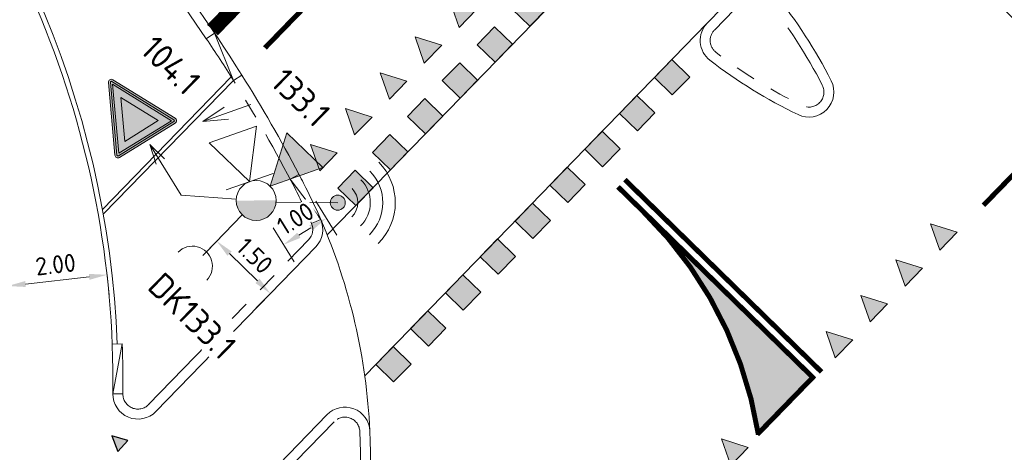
# Model space of a CAD drawing. Header units: metres. Extents: x 187485 to 190091, y 333584 to 335017.
# Tile 8 of 21: x 189008.09 to 189027.78, y 333971.85 to 333980.5. Entities that reach past the tile are written whole.
import ezdxf
from ezdxf.enums import TextEntityAlignment as Align
from ezdxf.lldxf.tags import DXFTag

# ---------------------------------------------------------------- set-up
doc = ezdxf.new("R2010")
doc.units = ezdxf.units.M
for name, pattern in [('VH-TROTTOIRBAND_180-200', [20, 10, -2, 2, -2, 2, -2]), ('VW-1-1_STREEP', [2, 1, -1]), ('VW-5050_STREEP', [1, 0.5, -0.5])]:
    doc.linetypes.add(name, pattern=pattern)
doc.layers.get('Defpoints').update_dxf_attribs({"color": 151})
for name, color, linetype, lineweight in [('N-WE-IW-VRI-S-200', 7, 'Continuous', 18), ('N-WE-VH-KANTOPSLUITING_ELEMENT_VERLOOPBAND_OENV-G', 1, 'Continuous', 15), ('N-WE-VH-KANTOPSLUITING_OPSLUITBAND_80X200_OENV-G', 1, 'VH-OPSLUITBAND_100X200', 15), ('N-WE-VH-KANTOPSLUITING_TROTTOIRBAND_180 200_OENV-G', 1, 'VH-TROTTOIRBAND_180-200', 15), ('N-WE-VH-KANTOPSLUITING_VOORKANTBAND_OENV-G', 1, 'Continuous', 15), ('N-WE-VH-KANTVERHARDING_OENV-G', 6, 'Continuous', 18), ('N-WE-VW-MARKERING_DWARS_DRIEHOEK_3030_OENV-S', 1, 'Continuous', 25), ('N-WE-VW-MARKERING_DWARS_DRIEHOEK_5050_OENV-S', 1, 'Continuous', 9), ('N-WE-VW-MARKERING_DWARS_OVERSTEEK_BLOKSTREEP_OENV-S', 1, 'Continuous', 25), ('N-WE-VW-MARKERING_DWARS_OVERSTEEK_KANALISATIESTREEP50_010_OENV-G', 1, 'VW-5050_STREEP', 18), ('N-WE-VW-MARKERING_DWARS_STOPSTREEP_030_OENV-G', 1, 'Continuous', 25), ('N-WE-VW-MARKERING_LANGS_STREEP_11_010_OENV-G', 1, 'VW-1-1_STREEP', 18), ('N-WE-VW-MARKERING_LANGS_STREEP_DOORGETROKKEN_010_OENV-G', 1, 'Continuous', 18), ('N-WE-VW-MARKERING_PUNTSTUK_OENV-V', 1, 'Continuous', 18), ('N-WE-VW-VERKEERSTEKEN_BORD_B-S-200', 7, 'Continuous', 25), ('N-WE-VW-VRI-M', 7, 'Continuous', 20), ('N-WE-VW-VRI-SYMBOOL-G', 7, 'Continuous', 20), ('X-XX-AL-T25', 7, 'Continuous', 25)]:
    doc.layers.add(name, color=color, linetype=linetype, lineweight=lineweight)
doc.styles.add('NLCS-ISO-M200-T18', font='NLCS-ISO.ttf', dxfattribs={"height": 0.36})
doc.styles.add('NLCS-ISO-M200-T25', font='NLCS-ISO.ttf', dxfattribs={"height": 0.5})
tags = doc.linetypes.add('VH-OPSLUITBAND_100X200', pattern=[16, 8, -2, 4, -2]).pattern_tags.tags
tags[10:11] = [DXFTag(74, 4), DXFTag(75, 0), DXFTag(340, '0'), DXFTag(46, 1.0), DXFTag(50, 0.0), DXFTag(44, 0.0), DXFTag(45, 0.0)]
tags[8:9] = [DXFTag(74, 4), DXFTag(75, 0), DXFTag(340, '0'), DXFTag(46, 1.0), DXFTag(50, 0.0), DXFTag(44, 0.0), DXFTag(45, 0.0)]
tags[6:7] = [DXFTag(74, 4), DXFTag(75, 0), DXFTag(340, '0'), DXFTag(46, 1.0), DXFTag(50, 0.0), DXFTag(44, 0.0), DXFTag(45, 0.0)]
tags[4:5] = [DXFTag(74, 4), DXFTag(75, 0), DXFTag(340, '0'), DXFTag(46, 1.0), DXFTag(50, 0.0), DXFTag(44, 0.0), DXFTag(45, 0.0)]
doc.dimstyles.new('NLCS-M200-T18-PIJL_L2_H2', dxfattribs={"dimscale": 0.2, "dimtxt": 2.5, "dimasz": 1.8, "dimexe": 2, "dimexo": 2, "dimgap": 0.7, "dimtad": 1, "dimzin": 0, "dimdsep": 46, "dimtxsty": 'NLCS-ISO-M200-T18', "dimcen": 0, "dimdle": 2, "dimclrd": 256, "dimclre": 256, "dimclrt": 256, "dimazin": 0, "dimtfac": 1, "dimtdec": 3, "dimtofl": 0, "dimtmove": 0, "dimatfit": 3, "dimfxl": 2, "dimfxlon": 1, "dimtfillclr": 256, "dimtolj": 1, "dimtzin": 0, "dimlwd": -1, "dimlwe": -1, "dimarcsym": 0})

# ---------------------------------------------------------------- blocks, each defined once
blk = doc.blocks.new('SVW-MARKERING_STREEP_BLOK_050_050')
h = blk.add_hatch(color=256)
h.dxf.hatch_style = 1
h.paths.add_polyline_path([(0, -0.5), (0.5, -0.5), (0.5, 0), (0, 0)])
at = {"flags": 128}
blk.add_lwpolyline([(0, -0.5), (0.5, -0.5), (0.5, 0), (0, 0)], close=True, dxfattribs=at)
blk = doc.blocks.new('SVW-MARKERING_STREEP_DRIEHOEK_050_050')
h = blk.add_hatch(color=256)
h.dxf.hatch_style = 1
h.paths.add_polyline_path([(0.25, -0.5), (0.5, 0), (0, 0)])
at = {"flags": 128}
blk.add_lwpolyline([(0.25, -0.5), (0.5, 0), (0, 0)], close=True, dxfattribs=at)
blk = doc.blocks.new('A$C557516D0')
at = {"color": 0}
blk.add_line((0, 0), (1.03, 0), dxfattribs=at)
blk.add_arc((1.43, 0), 0.4, 90, 270, dxfattribs=at)
blk = doc.blocks.new('A$C76E5255F')
h = blk.add_hatch(color=0)
h.dxf.hatch_style = 1
h.paths.add_polyline_path([(0, 0.5), (1, 0), (0, -0.5)])
at = {"color": 0, "flags": 128}
blk.add_lwpolyline([(0, 0.5), (1, 0), (0, -0.5)], close=True, dxfattribs=at)
blk = doc.blocks.new('A$Cd7433f32')
at = {"color": 0}
blk.add_line((0, 0.498), (0, -0.498), dxfattribs=at)
at = {"color": 0, "flags": 128}
blk.add_lwpolyline([(0, 0), (-1, 0.5), (-1, -0.5)], close=True, dxfattribs=at)
blk = doc.blocks.new('A$C1E607437')
at = {"color": 0}
for q in [(-0.125, 0), (-0.125, 0), (0, -0.522), (0.125, 0), (0, -0.522), (0.125, 0)]:
    blk.add_line((0, 0.5), q, dxfattribs=at)
blk = doc.blocks.new('A$C43144C60')
h = blk.add_hatch(color=0)
h.dxf.hatch_style = 1
edge = h.paths.add_edge_path()
edge.add_arc((0, 0), 0.15, 0, 360)
at = {"color": 0}
blk.add_lwpolyline([(1.246, 0), (0, 0)], close=True, dxfattribs=at)
blk.add_circle((0, 0), 0.15, dxfattribs=at)
for radius in [1.15, 0.9, 0.65, 0.4]:
    blk.add_arc((0, 0), radius, 135, 225, dxfattribs=at)
blk = doc.blocks.new('N-SVW-VERKEERSTEKEN_BORD_b06-SO')
at = {"true_color": 0xff0000}
h = blk.add_hatch(color=1, dxfattribs=at)
h.dxf.hatch_style = 1
h.paths.add_polyline_path([(-3.533, 3.13), (-0.268, -3.399, 0.284079), (0, -3.565), (0, -3.365, -0.284079), (-0.089, -3.309), (-3.354, 3.22, -0.557537), (-3.265, 3.365), (0, 3.365), (0, 3.565), (-3.265, 3.565, 0.557537)])
at = {"true_color": 0xffffff}
h = blk.add_hatch(color=7, dxfattribs=at)
h.dxf.hatch_style = 1
h.paths.add_polyline_path([(-0.089, -3.309, 0.284079), (0, -3.365), (0, -3.041), (-3.103, 3.165), (0, 3.165), (0, 3.365), (-3.265, 3.365, 0.557537), (-3.354, 3.22)])
at = {"true_color": 0xff0000}
h = blk.add_hatch(color=1, dxfattribs=at)
h.dxf.hatch_style = 1
h.paths.add_polyline_path([(0, -3.041), (0, -1.476), (-1.97, 2.465), (0, 2.465), (0, 3.165), (-3.103, 3.165)], flags=17)
h = blk.add_hatch(color=1, dxfattribs=at)
h.dxf.hatch_style = 1
h.paths.add_polyline_path([(0, 3.365), (3.265, 3.365, -0.557537), (3.354, 3.22), (0.089, -3.309, -0.284079), (0, -3.365), (0, -3.565, 0.284079), (0.268, -3.399), (3.533, 3.13, 0.557537), (3.265, 3.565), (0, 3.565)])
at = {"true_color": 0xffffff}
h = blk.add_hatch(color=7, dxfattribs=at)
h.dxf.hatch_style = 1
h.paths.add_polyline_path([(0, -3.041), (0, -3.365, 0.284079), (0.089, -3.309), (3.354, 3.22, 0.557537), (3.265, 3.365), (0, 3.365), (0, 3.165), (3.103, 3.165)])
at = {"true_color": 0xff0000}
h = blk.add_hatch(color=1, dxfattribs=at)
h.dxf.hatch_style = 1
h.paths.add_polyline_path([(0, -3.041), (3.103, 3.165), (0, 3.165), (0, 2.465), (1.97, 2.465), (0, -1.476)], flags=17)
at = {"true_color": 0xffffff}
h = blk.add_hatch(color=7, dxfattribs=at)
h.dxf.hatch_style = 1
h.paths.add_polyline_path([(0, -1.476), (1.97, 2.465), (-1.97, 2.465)])
at = {"color": 1, "lineweight": 0, "true_color": 0xff0000}
blk.add_lwpolyline([(-3.533, 3.13), (-0.268, -3.399, 0.618034), (0.268, -3.399), (3.533, 3.13, 0.557537), (3.265, 3.565), (-3.265, 3.565, 0.557537)], format="xyb", close=True, dxfattribs=at)
at = {"color": 7, "lineweight": 0, "true_color": 0xffffff}
blk.add_lwpolyline([(-3.354, 3.22), (-0.089, -3.309, 0.618034), (0.089, -3.309), (3.354, 3.22, 0.557537), (3.265, 3.365), (-3.265, 3.365, 0.557537)], format="xyb", close=True, dxfattribs=at)
for points in [[(-3.103, 3.165), (0, -3.041), (3.103, 3.165)], [(-1.97, 2.465), (0, -1.476), (1.97, 2.465)]]:
    blk.add_lwpolyline(points, close=True, dxfattribs=at)
blk = doc.blocks.new('SIW_VRI_LBEUGEL_OENV-SO')
for q in [(2.047, -0.582), (1.885, -0.699)]:
    blk.add_line((2.199, -0.965), q)
blk.add_lwpolyline([(2.199, -0.965), (1.505, 0), (0.4, 0)])
blk = doc.blocks.new('*D82')
at = {"layer": 'Defpoints', "color": 0, "transparency": 16777216}
for p in [(189024.867, 333983.55), (189029.514, 333979.004), (189029.514, 333979.004)]:
    blk.add_point(p, dxfattribs=at)
at = {"layer": 'N-WE-VW-VRI-M', "transparency": 16777216}
for p, q in [((189024.867, 333983.55), (189024.587, 333983.264)), ((189025.124, 333983.299), (189029.257, 333979.256)), ((189029.514, 333979.004), (189029.234, 333978.718))]:
    blk.add_line(p, q, dxfattribs=at)
for points in [[(189025.166, 333983.341), (189025.082, 333983.256), (189024.867, 333983.55)], [(189029.299, 333979.299), (189029.215, 333979.213), (189029.514, 333979.004)]]:
    blk.add_solid(points, dxfattribs=at)
at = {"layer": 'N-WE-VW-VRI-M', "transparency": 16777216, "insert": (189027.414, 333981.506), "char_height": 0.36, "attachment_point": 5, "rotation": 315.6309, "style": 'NLCS-ISO-M200-T18'}
blk.add_mtext('\\A1;6.50', dxfattribs=at)
blk = doc.blocks.new('SIW-VRI_COMBIMAST_OVL_OENV')
h = blk.add_hatch(color=0)
h.dxf.hatch_style = 1
h.paths.add_polyline_path([(0.4, 0), (-0.4, 0, 1)])
at = {"color": 0}
blk.add_circle((0, 0), 0.4, dxfattribs=at)
blk = doc.blocks.new('*D84')
at = {"layer": 'Defpoints', "color": 0, "transparency": 16777216}
for p in [(189009.838, 333975.399), (189007.851, 333975.175), (189007.851, 333975.175)]:
    blk.add_point(p, dxfattribs=at)
at = {"layer": 'N-WE-VW-VRI-M', "transparency": 16777216}
for p, q in [((189009.48, 333975.358), (189008.208, 333975.215)), ((189009.838, 333975.399), (189009.883, 333975.001)), ((189007.851, 333975.175), (189007.895, 333974.777))]:
    blk.add_line(p, q, dxfattribs=at)
for points in [[(189008.202, 333975.275), (189008.215, 333975.156), (189007.851, 333975.175)], [(189009.474, 333975.418), (189009.487, 333975.299), (189009.838, 333975.399)]]:
    blk.add_solid(points, dxfattribs=at)
at = {"layer": 'N-WE-VW-VRI-M', "transparency": 16777216, "insert": (189008.809, 333975.605), "char_height": 0.36, "attachment_point": 5, "rotation": 6.4242, "style": 'NLCS-ISO-M200-T18'}
blk.add_mtext('\\A1;2.00', dxfattribs=at)
blk = doc.blocks.new('*D86')
at = {"layer": 'Defpoints', "color": 0, "transparency": 16777216}
blk.add_point((189013.104, 333975.026), dxfattribs=at)
at = {"layer": 'N-WE-VW-VRI-M', "transparency": 16777216}
for p, q in [((189012.032, 333976.074), (189011.752, 333975.788)), ((189012.289, 333975.823), (189012.846, 333975.278)), ((189013.104, 333975.026), (189012.824, 333974.74))]:
    blk.add_line(p, q, dxfattribs=at)
for points in [[(189012.331, 333975.866), (189012.247, 333975.78), (189012.032, 333976.074)], [(189012.888, 333975.321), (189012.804, 333975.235), (189013.104, 333975.026)]]:
    blk.add_solid(points, dxfattribs=at)
at = {"layer": 'N-WE-VW-VRI-M', "transparency": 16777216, "insert": (189012.791, 333975.779), "char_height": 0.36, "attachment_point": 5, "rotation": 315.6309, "style": 'NLCS-ISO-M200-T18', "bg_fill": 3, "box_fill_scale": 1.1, "bg_fill_color": 256, "bg_fill_true_color": 13158600, "bg_fill_transparency": 0}
blk.add_mtext('\\A1;1.50', dxfattribs=at)
at = {"layer": 'Defpoints', "color": 0, "transparency": 16777216}
for p in [(189012.183, 333976.229), (189013.255, 333975.181)]:
    blk.add_point(p, dxfattribs=at)
blk = doc.blocks.new('SVW-MARKERING_STREEP_DRIEHOEK_030_030')
h = blk.add_hatch(color=256)
h.dxf.hatch_style = 1
h.paths.add_polyline_path([(0.15, -0.3), (0.3, 0), (0, 0)])
at = {"flags": 128}
blk.add_lwpolyline([(0.15, -0.3), (0.3, 0), (0, 0)], close=True, dxfattribs=at)
blk = doc.blocks.new('*D115')
at = {"layer": 'Defpoints', "color": 0, "transparency": 16777216}
for p in [(189013.673, 333977.414), (189012.821, 333976.886)]:
    blk.add_point(p, dxfattribs=at)
at = {"layer": 'N-WE-VW-VRI-M', "transparency": 16777216}
for p, q in [((189014.011, 333976.869), (189014.432, 333976.189)), ((189013.158, 333976.341), (189013.58, 333975.661)), ((189013.675, 333976.19), (189013.915, 333976.339))]:
    blk.add_line(p, q, dxfattribs=at)
for points in [[(189013.884, 333976.39), (189013.947, 333976.288), (189014.221, 333976.529)], [(189013.643, 333976.241), (189013.707, 333976.139), (189013.369, 333976.001)]]:
    blk.add_solid(points, dxfattribs=at)
at = {"layer": 'N-WE-VW-VRI-M', "transparency": 16777216, "insert": (189013.605, 333976.524), "char_height": 0.36, "attachment_point": 5, "rotation": 31.7754, "style": 'NLCS-ISO-M200-T18', "bg_fill": 3, "box_fill_scale": 1.1, "bg_fill_color": 256, "bg_fill_true_color": 13158600, "bg_fill_transparency": 0}
blk.add_mtext('\\A1;1.00', dxfattribs=at)
at = {"layer": 'Defpoints', "color": 0, "transparency": 16777216}
blk.add_point((189014.221, 333976.529), dxfattribs=at)

msp = doc.modelspace()

# ---------------------------------------------------------------- hatches: boundary and pattern name
at = {"layer": 'N-WE-VW-MARKERING_PUNTSTUK_OENV-V'}
h = msp.add_hatch(color=256, dxfattribs=at)
h.dxf.hatch_style = 1
edge = h.paths.add_edge_path()
edge.add_line((189020.556, 333976.668), (189023.951, 333973.348))
edge.add_line((189023.951, 333973.348), (189022.86, 333972.225))
edge.add_arc((189014.962, 333970.95), 8, 9.1702, 45.631)

# ---------------------------------------------------------------- linework, layer by layer
at = {"layer": 'N-WE-VH-KANTOPSLUITING_ELEMENT_VERLOOPBAND_OENV-G'}
for p, q in [((189011.99, 333980.232), (189011.824, 333980.121)), ((189011.99, 333980.232), (189012.365, 333979.288)), ((189010.143, 333974.018), (189009.943, 333974.011)), ((189009.956, 333973.021), (189010.143, 333974.018))]:
    msp.add_line(p, q, dxfattribs=at)
at = {"layer": 'N-WE-VH-KANTOPSLUITING_ELEMENT_VERLOOPBAND_OENV-G', "flags": 128}
for points in [[(189012.365, 333979.288), (189012.535, 333979.394)], [(189010.156, 333973.018), (189009.956, 333973.021)]]:
    msp.add_lwpolyline(points, dxfattribs=at)
at = {"layer": 'N-WE-VH-KANTOPSLUITING_ELEMENT_VERLOOPBAND_OENV-G'}
for centre, radius, start, end in [((188987.114, 333963.464), 29.8, 32.0736, 33.9838), ((188990.957, 333973.273), 19.2, 359.2399, 2.2255)]:
    msp.add_arc(centre, radius, start, end, dxfattribs=at)
at = {"layer": 'N-WE-VH-KANTOPSLUITING_OPSLUITBAND_80X200_OENV-G', "flags": 128}
msp.add_lwpolyline([(189009.746, 333976.706), (189012.321, 333979.357)], dxfattribs=at)
at = {"layer": 'N-WE-VH-KANTOPSLUITING_OPSLUITBAND_80X200_OENV-G', "ltscale": 0.2}
msp.add_arc((188990.957, 333973.273), 19.1, 2.2255, 45.6315, dxfattribs=at)
at = {"layer": 'N-WE-VH-KANTOPSLUITING_TROTTOIRBAND_180 200_OENV-G', "ltscale": 0.2}
msp.add_line((189010.67, 333972.804), (189013.873, 333976.104), dxfattribs=at)
at = {"layer": 'N-WE-VH-KANTOPSLUITING_TROTTOIRBAND_180 200_OENV-G', "ltscale": 0.2, "flags": 128}
for points in [[(189023.037, 333980.896, 0.450358), (189022.588, 333980.916), (189021.984, 333980.294, 0.448268), (189022.016, 333979.848, 0.051893), (189023.744, 333978.783, 0.717624), (189024.141, 333979.19, 0.051977)], [(189014.379, 333972.462), (189012.738, 333970.772, 0.35172), (189012.174, 333964.789, 0.531905), (189012.671, 333964.784, 0.023423), (189013.404, 333965.96, 0.140004), (189014.894, 333972.267, 0.656924)]]:
    msp.add_lwpolyline(points, format="xyb", close=True, dxfattribs=at)
msp.add_lwpolyline([(189013.929, 333976.428, 0.016653), (189013.591, 333977.137, 0.020775), (189012.365, 333979.288)], format="xyb", dxfattribs=at)
at = {"layer": 'N-WE-VH-KANTOPSLUITING_TROTTOIRBAND_180 200_OENV-G', "ltscale": 0.2}
for centre, radius, start, end in [((188987.114, 333963.464), 29.8, 33.9838, 45.631), ((189010.456, 333973.014), 0.3, 179.2399, 315.8473)]:
    msp.add_arc(centre, radius, start, end, dxfattribs=at)
at = {"layer": 'N-WE-VH-KANTOPSLUITING_VOORKANTBAND_OENV-G'}
msp.add_line((189014.236, 333972.602), (189012.595, 333970.911), dxfattribs=at)
msp.add_lwpolyline([(189023.193, 333981.021, 0.450358), (189022.445, 333981.056), (189021.841, 333980.434, 0.448268), (189021.894, 333979.689, 0.051893), (189023.657, 333978.603, 0.717624), (189024.319, 333979.28, 0.051977)], format="xyb", close=True, dxfattribs=at)
at = {"layer": 'N-WE-VH-KANTOPSLUITING_VOORKANTBAND_OENV-G', "flags": 128}
for points in [[(189009.764, 333976.609), (189012.365, 333979.288)], [(189013.676, 333977.407), (189013.499, 333977.314)], [(189013.499, 333977.314), (189014.112, 333976.507)], [(189013.929, 333976.428), (189014.112, 333976.507)]]:
    msp.add_lwpolyline(points, dxfattribs=at)
at = {"layer": 'N-WE-VH-KANTOPSLUITING_VOORKANTBAND_OENV-G'}
msp.add_lwpolyline([(189010.814, 333972.666), (189014.012, 333975.96, 0.304059), (189014.112, 333976.507, 0.016653), (189013.769, 333977.229)], format="xyb", dxfattribs=at)
for centre, radius, start, end in [((188990.957, 333973.273), 19, 359.2399, 45.6315), ((188987.114, 333963.464), 30, 32.0736, 45.631), ((188987.114, 333963.464), 30, 27.7101, 32.0736), ((188987.114, 333963.464), 30, 27.313, 27.7101), ((189013.653, 333976.308), 0.3, 315.8473, 23.4967), ((189010.456, 333973.014), 0.5, 179.2399, 315.8473), ((189014.595, 333972.253), 0.5, 2.6444, 135.8519), ((189003.107, 333971.723), 12, 330.7651, 2.6444)]:
    msp.add_arc(centre, radius, start, end, dxfattribs=at)
at = {"layer": 'N-WE-VH-KANTVERHARDING_OENV-G'}
msp.add_line((189020.01, 333982.137), (189014.242, 333976.196), dxfattribs=at)
at = {"layer": 'N-WE-VH-KANTVERHARDING_OENV-G', "flags": 128}
msp.add_lwpolyline([(189021.834, 333980.427), (189014.992, 333973.38)], dxfattribs=at)
at = {"layer": 'N-WE-VH-KANTVERHARDING_OENV-G'}
msp.add_arc((189003.107, 333971.723), 12, 2.6444, 23.4967, dxfattribs=at)
at = {"layer": 'N-WE-VW-MARKERING_DWARS_OVERSTEEK_KANALISATIESTREEP50_010_OENV-G', "const_width": 0.1, "flags": 128}
msp.add_lwpolyline([(189012.996, 333979.937), (189016.828, 333983.883)], dxfattribs=at)
at = {"layer": 'N-WE-VW-MARKERING_DWARS_STOPSTREEP_030_OENV-G', "const_width": 0.3, "flags": 128}
msp.add_lwpolyline([(189011.948, 333980.294), (189016.444, 333984.923)], dxfattribs=at)
at = {"layer": 'N-WE-VW-MARKERING_LANGS_STREEP_11_010_OENV-G', "const_width": 0.1, "flags": 128}
msp.add_lwpolyline([(189033.633, 333983.246), (189027.364, 333976.789)], dxfattribs=at)
at = {"layer": 'N-WE-VW-MARKERING_LANGS_STREEP_DOORGETROKKEN_010_OENV-G', "const_width": 0.1, "flags": 128}
for points in [[(189020.055, 333977.159), (189023.951, 333973.348), (189022.842, 333972.207)], [(189020.194, 333977.302), (189024.126, 333973.457)]]:
    msp.add_lwpolyline(points, dxfattribs=at)
msp.add_lwpolyline([(189022.864, 333972.2, 0.161248), (189020.556, 333976.668)], format="xyb", dxfattribs=at)

# ---------------------------------------------------------------- block references
at = {"layer": 'N-WE-IW-VRI-S-200', "rotation": 175.9524255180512}
msp.add_blockref('SIW_VRI_LBEUGEL_OENV-SO', (189012.821, 333976.886), dxfattribs=at)
at = {"layer": 'N-WE-VW-MARKERING_DWARS_DRIEHOEK_3030_OENV-S', "rotation": 227.2940496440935}
msp.add_blockref('SVW-MARKERING_STREEP_DRIEHOEK_030_030', (189010.255, 333972.084), dxfattribs=at)
at = {"layer": 'N-WE-VW-MARKERING_DWARS_DRIEHOEK_5050_OENV-S', "rotation": 225.8399013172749}
for p in [(189017.228, 333980.707), (189016.531, 333979.989), (189015.835, 333979.272), (189015.138, 333978.555), (189014.441, 333977.837), (189026.84, 333976.251), (189026.144, 333975.533), (189025.447, 333974.816), (189024.75, 333974.099), (189022.66, 333971.947)]:
    msp.add_blockref('SVW-MARKERING_STREEP_DRIEHOEK_050_050', p, dxfattribs=at)
at = {"layer": 'N-WE-VW-MARKERING_DWARS_OVERSTEEK_BLOKSTREEP_OENV-S'}
for p, rotation in [((189018.642, 333980.728), 225.8399013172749), ((189017.945, 333980.01), 225.8399013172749), ((189017.249, 333979.293), 225.8399013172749), ((189021.132, 333979.703), 315.8399013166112), ((189020.435, 333978.986), 315.8399013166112), ((189016.552, 333978.575), 225.8399013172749), ((189015.855, 333977.858), 225.8399013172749), ((189019.739, 333978.269), 315.8399013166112), ((189015.159, 333977.141), 225.8399013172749), ((189019.042, 333977.551), 315.8399013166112), ((189018.345, 333976.834), 315.8399013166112), ((189017.649, 333976.116), 315.8399013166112), ((189016.952, 333975.399), 315.8399013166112), ((189016.255, 333974.682), 315.8399013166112), ((189015.559, 333973.964), 315.8399013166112)]:
    msp.add_blockref('SVW-MARKERING_STREEP_BLOK_050_050', p, dxfattribs=dict(at, rotation=rotation))
at = {"layer": 'N-WE-VW-VERKEERSTEKEN_BORD_B-S-200', "xscale": 0.2000000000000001, "yscale": 0.2000000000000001, "zscale": 0.2000000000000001, "rotation": 211.6710069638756}
msp.add_blockref('N-SVW-VERKEERSTEKEN_BORD_b06-SO', (189010.268, 333978.695), dxfattribs=at)
at = {"layer": 'N-WE-VW-VRI-SYMBOOL-G'}
for name, p, rotation in [('A$C1E607437', (189012.224, 333978.633), 109.4261097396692), ('A$C76E5255F', (189013.795, 333977.891), 225.9014268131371), ('A$C43144C60', (189014.453, 333976.842), 179.6672837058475), ('SIW-VRI_COMBIMAST_OVL_OENV', (189012.821, 333976.886), 0.630891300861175), ('A$C557516D0', (189012.542, 333976.599), 225.839901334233)]:
    msp.add_blockref(name, p, dxfattribs=dict(at, rotation=rotation))
at = {"layer": 'N-WE-VW-VRI-SYMBOOL-G', "xscale": -1, "rotation": 109.4261097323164}
msp.add_blockref('A$Cd7433f32', (189012.688, 333977.263), dxfattribs=at)

# ---------------------------------------------------------------- texts
at = {"layer": 'X-XX-AL-T25', "style": 'NLCS-ISO-M200-T25'}
for s, p in [('104.1', (189011.289, 333979.771)), ('133.1', (189013.887, 333979.126))]:
    msp.add_text(s, height=0.5, rotation=315.6309, dxfattribs=at).set_placement(p, align=Align.TOP_CENTER)

# ---------------------------------------------------------------- dimensions: what is measured, and where the dimension line sits
at = {"layer": 'N-WE-VW-VRI-M'}
for p1, p2, picture, middle in [((189024.867, 333983.55), (189029.514, 333979.004), '*D82', (189027.414, 333981.506)), ((189009.838, 333975.399), (189007.851, 333975.175), '*D84', (189008.809, 333975.605))]:
    dim = msp.add_aligned_dim(p1=p1, p2=p2, distance=0, dimstyle='NLCS-M200-T18-PIJL_L2_H2', dxfattribs=at)
    dim.commit()
    dim.dimension.update_dxf_attribs({"geometry": picture, "text_midpoint": middle})

# ---------------------------------------------------------------- next in the draw order: texts
at = {"layer": 'X-XX-AL-T25', "insert": (189011.718, 333974.756), "char_height": 0.5, "width": 2.12555, "attachment_point": 2, "rotation": 315.6309, "style": 'NLCS-ISO-M200-T25', "bg_fill": 3, "box_fill_scale": 1.2, "bg_fill_color": 256, "bg_fill_transparency": 0}
msp.add_mtext('DK133.1', dxfattribs=at)

# ---------------------------------------------------------------- next in the draw order: dimensions: what is measured, and where the dimension line sits
at = {"layer": 'N-WE-VW-VRI-M'}
dim = msp.add_linear_dim(base=(189013.104, 333975.026), p1=(189012.183, 333976.229), p2=(189013.255, 333975.181), angle=315.6309, dimstyle='NLCS-M200-T18-PIJL_L2_H2', override={"dimtfill": 1}, dxfattribs=at)
dim.commit()
dim.dimension.update_dxf_attribs({"geometry": '*D86', "text_midpoint": (189012.568, 333975.55), "dimtype": 161})

# ---------------------------------------------------------------- next in the draw order: dimensions: what is measured, and where the dimension line sits
dim = msp.add_linear_dim(base=(189014.221, 333976.529), p1=(189012.821, 333976.886), p2=(189013.673, 333977.414), angle=31.7754, dimstyle='NLCS-M200-T18-PIJL_L2_H2', override={"dimtfill": 1}, dxfattribs=at)
dim.commit()
dim.dimension.update_dxf_attribs({"geometry": '*D115', "text_midpoint": (189013.774, 333976.252), "dimtype": 161})

doc.saveas('drawing.dxf')
